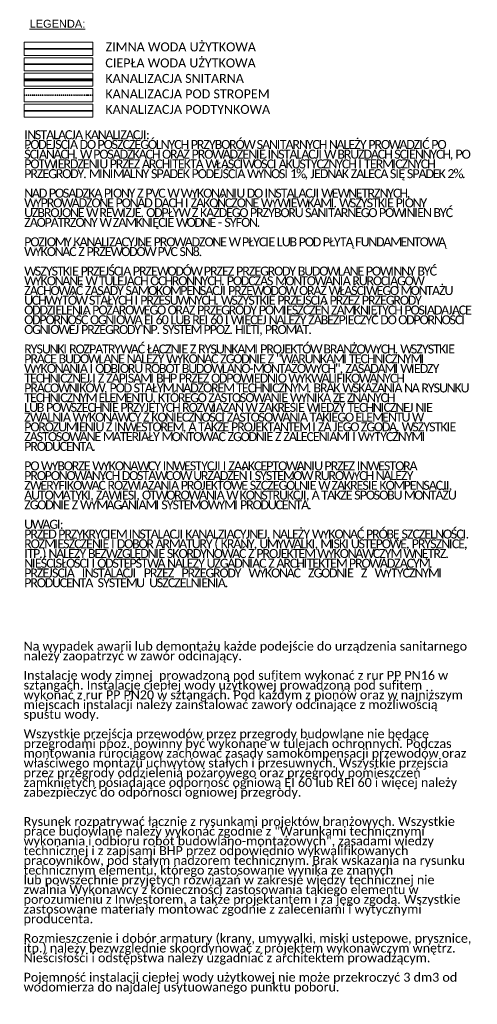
# Model space of a CAD drawing. Header units: millimetres. Extents: x 204754 to 499005, y -178579 to -103222.
# Tile 178 of 178: x 486961 to 499005, y -129139 to -103222. Entities that reach past the tile are written whole.
import ezdxf

# ---------------------------------------------------------------- set-up
doc = ezdxf.new("R2010")
doc.units = ezdxf.units.MM
doc.header["$MEASUREMENT"] = 0
doc.linetypes.add('KRESKAKROPKAX2', pattern=[50.8, 25.4, -12.7, 0, -12.7])
for name, color, linetype, lineweight in [('IS_KS', 34, 'Continuous', 60), ('IS_KS pod stropem', 210, 'KRESKAKROPKAX2', 35), ('IS_KS podtynkowa', 30, 'Continuous', 35), ('P-PIPE-IDEN', 7, 'Continuous', 9), ('SANITARNE-IS-Działka wody ciepłej', 1, 'Continuous', 35), ('SANITARNE-IS-Działka wody zimnej', 5, 'Continuous', 35), ('TK-WK-LEGENDA OPIS', 7, 'Continuous', 9)]:
    doc.layers.add(name, color=color, linetype=linetype, lineweight=lineweight)
doc.styles.add('ARIAL', font='arial.ttf')
doc.styles.add('TK', font='calibri.ttf')

msp = doc.modelspace()

# ---------------------------------------------------------------- linework, layer by layer
at = {"layer": 'IS_KS'}
msp.add_line((487083, -104802), (488885, -104802), dxfattribs=at)
at = {"layer": 'IS_KS pod stropem'}
msp.add_line((487083, -105210), (488885, -105210), dxfattribs=at)
at = {"layer": 'IS_KS podtynkowa'}
msp.add_line((487083, -105617), (488885, -105617), dxfattribs=at)
at = {"layer": 'SANITARNE-IS-Działka wody ciepłej'}
msp.add_line((487083, -104395), (488885, -104395), dxfattribs=at)
at = {"layer": 'SANITARNE-IS-Działka wody zimnej'}
msp.add_line((487083, -103988), (488885, -103988), dxfattribs=at)
at = {"layer": 'TK-WK-LEGENDA OPIS'}
for points in [[(487083, -103816), (488885, -103816), (488885, -104161), (487083, -104161)], [(487083, -104223), (488885, -104223), (488885, -104568), (487083, -104568)], [(487083, -104630), (488885, -104630), (488885, -104975), (487083, -104975)], [(487083, -105037), (488885, -105037), (488885, -105382), (487083, -105382)], [(487083, -105444), (488885, -105444), (488885, -105789), (487083, -105789)]]:
    msp.add_lwpolyline(points, close=True, dxfattribs=at)

# ---------------------------------------------------------------- texts
at = {"layer": 'P-PIPE-IDEN', "insert": (487223, -103225), "char_height": 207.15, "width": 7158.45, "attachment_point": 1, "style": 'ARIAL'}
msp.add_mtext('{\\LLEGENDA:}', dxfattribs=at)
at = {"layer": 'TK-WK-LEGENDA OPIS', "char_height": 236.59, "width": 11806.81, "attachment_point": 1, "line_spacing_factor": 0.65, "style": 'TK'}
for s, insert in [('ZIMNA WODA UŻYTKOWA', (489221, -103820)), ('CIEPŁA WODA UŻYTKOWA\\P', (489215, -104242)), ('KANALIZACJA SNITARNA', (489215, -104649)), ('KANALIZACJA POD STROPEM', (489215, -105056)), ('KANALIZACJA PODTYNKOWA', (489215, -105464))]:
    msp.add_mtext(s, dxfattribs=dict(at, insert=insert))
at = {"layer": 'TK-WK-LEGENDA OPIS', "insert": (487079, -106131), "char_height": 236.595, "width": 11806.81, "attachment_point": 1, "line_spacing_factor": 0.65, "style": 'TK', "bg_fill": 2}
msp.add_mtext('\\pt5441.68;{\\T0.8;INSTALACJA KANALIZACJI:\\PPODEJŚCIA DO POSZCZEGÓLNYCH PRZYBORÓW SANITARNYCH NALEŻY PROWADZIĆ PO ŚCIANACH, W POSADZKACH ORAZ PROWADZENIE INSTALACJI W BRUZDACH ŚCIENNYCH, PO POTWIERDZENIU PRZEZ ARCHITEKTA WŁAŚCIWOŚCI AKUSTYCZNYCH I TERMICZNYCH PRZEGRODY. MINIMALNY SPADEK PODEJŚCIA WYNOSI 1%, JEDNAK ZALECA SIĘ SPADEK 2%.\\P\\PNAD POSADZKĄ PIONY Z PVC W WYKONANIU DO INSTALACJI WEWNĘTRZNYCH, WYPROWADZONE PONAD DACH I ZAKOŃCZONE WYWIEWKAMI. WSZYSTKIE PIONY UZBROJONE W REWIZJE. ODPŁYW Z KAŻDEGO PRZYBORU SANITARNEGO POWINIEN BYĆ ZAOPATRZONY W ZAMKNIĘCIE WODNE - SYFON.\\P          \\PPOZIOMY KANALIZACYJNE PROWADZONE W PŁYCIE LUB POD PŁYTĄ FUNDAMENTOWĄ WYKONAĆ Z PRZEWODÓW PVC SN8. \\P\\PWSZYSTKIE PRZEJŚCIA PRZEWODÓW PRZEZ PRZEGRODY BUDOWLANE POWINNY BYĆ WYKONANE W TULEJACH OCHRONNYCH. PODCZAS MONTOWANIA RUROCIĄGÓW ZACHOWAĆ ZASADY SAMOKOMPENSACJI PRZEWODÓW ORAZ WŁAŚCIWEGO MONTAŻU UCHWYTÓW STAŁYCH I PRZESUWNYCH. WSZYSTKIE PRZEJŚCIA PRZEZ PRZEGRODY ODDZIELENIA POŻAROWEGO ORAZ\\~PRZEGRODY POMIESZCZEŃ ZAMKNIĘTYCH POSIADAJĄCE ODPORNOŚĆ OGNIOWĄ EI 60 LUB REI 60 I WIĘCEJ NALEŻY ZABEZPIECZYĆ DO ODPORNOŚCI OGNIOWEJ PRZEGRODY NP. SYSTEM PPOŻ. HILTI, PROMAT.\\P\\PRYSUNKI ROZPATRYWAĆ ŁĄCZNIE Z RYSUNKAMI PROJEKTÓW BRANŻOWYCH. WSZYSTKIE PRACE BUDOWLANE NALEŻY WYKONAĆ ZGODNIE Z "WARUNKAMI TECHNICZNYMI WYKONANIA I ODBIORU ROBÓT BUDOWLANO-MONTAŻOWYCH", ZASADAMI WIEDZY TECHNICZNEJ I Z ZAPISAMI BHP PRZEZ ODPOWIEDNIO WYKWALIFIKOWANYCH PRACOWNIKÓW, POD STAŁYM NADZOREM TECHNICZNYM. BRAK WSKAZANIA NA RYSUNKU TECHNICZNYM ELEMENTU, KTÓREGO ZASTOSOWANIE WYNIKA ZE ZNANYCH LUB\\~POWSZECHNIE PRZYJĘTYCH ROZWIĄZAŃ W ZAKRESIE WIEDZY TECHNICZNEJ NIE ZWALNIA WYKONAWCY Z KONIECZNOŚCI ZASTOSOWANIA TAKIEGO ELEMENTU W POROZUMIENIU Z INWESTOREM, A TAKŻE PROJEKTANTEM I ZA JEGO ZGODĄ. WSZYSTKIE ZASTOSOWANE MATERIAŁY MONTOWAĆ ZGODNIE Z ZALECENIAMI I WYTYCZNYMI PRODUCENTA.\\P\\PPO WYBORZE WYKONAWCY INWESTYCJI I ZAAKCEPTOWANIU PRZEZ INWESTORA PROPONOWANYCH DOSTAWCÓW URZĄDZEŃ I SYSTEMÓW RUROWYCH NALEŻY ZWERYFIKOWAĆ ROZWIĄZANIA PROJEKTOWE SZCZEGÓLNIE W ZAKRESIE KOMPENSACJI, AUTOMATYKI, ZAWIESI, OTWOROWANIA W KONSTRUKCJI, A TAKŻE SPOSOBU MONTAŻU ZGODNIE Z WYMAGANIAMI SYSTEMOWYMI PRODUCENTA.\\P   \\PUWAGI:\\P\\C0;PRZED PRZYKRYCIEM INSTALACJI KANALZIACYJNEJ, NALEŻY WYKONAĆ PRÓBĘ SZCZELNOŚCI.\\P\\C256;ROZMIESZCZENIE I DOBÓR ARMATURY ( KRANY, UMYWALKI, MISKI USTEPOWE, PRYSZNICE, ITP.) NALEŻY BEZWZGLĘDNIE SKORDYNOWAĆ Z PROJEKTEM WYKONAWCZYM WNĘTRZ. NIEŚCISŁOŚCI I ODSTEPSTWA NALEŻY UZGADNIAC Z ARCHITEKTEM PROWADZĄCYM.\\PPRZEJŚCIA   INSTALACJI   PRZEZ   PRZEGRODY   WYKONAĆ   ZGODNIE   Z   WYTYCZNYMI   PRODUCENTA  SYSTEMU  USZCZELNIENIA.}', dxfattribs=at)

# ---------------------------------------------------------------- next in the draw order: texts
at = {"layer": 'TK-WK-LEGENDA OPIS', "insert": (487065, -119592), "char_height": 236.595, "width": 11806.81, "attachment_point": 1, "line_spacing_factor": 0.65, "style": 'TK'}
msp.add_mtext('{\\C7;Na wypadek awarii lub demontażu każde podejście do urządzenia sanitarnego należy zaopatrzyć w zawór odcinający.\\P\\PInstalacje wody zimnej  prowadzoną pod sufitem wykonać z rur PP PN16 w sztangach. Instalacje ciepłej wody użytkowej prowadzoną pod sufitem wykonać z rur PP PN20 w sztangach. Pod każdym z pionów oraz w najniższym miejscach instalacji należy zainstalować zawory odcinające z możliwością spustu wody.\\P\\PWszystkie przejścia przewodów przez przegrody budowlane nie będące przegrodami ppoż. powinny być wykonane w tulejach ochronnych. Podczas montowania rurociągów zachować zasady samokompensacji przewodów oraz właściwego montażu uchwytów stałych i przesuwnych. Wszystkie przejścia przez przegrody oddzielenia pożarowego oraz\\~przegrody pomieszczeń zamkniętych posiadające odporność ogniową EI 60 lub REI 60 i więcej należy zabezpieczyć do odporności ogniowej przegrody.\\P\\P\\PRysunek rozpatrywać łącznie z rysunkami projektów branżowych. Wszystkie prace budowlane należy wykonać zgodnie z "Warunkami technicznymi wykonania i odbioru robót budowlano-montażowych", zasadami wiedzy technicznej i z zapisami BHP przez odpowiednio wykwalifikowanych pracowników, pod stałym nadzorem technicznym. Brak wskazania na rysunku technicznym elementu, którego zastosowanie wynika ze znanych lub\\~powszechnie przyjętych rozwiązań w zakresie wiedzy technicznej nie zwalnia Wykonawcy z konieczności zastosowania takiego elementu w porozumieniu z Inwestorem, a także projektantem i za jego zgodą. Wszystkie zastosowane materiały montować zgodnie z zaleceniami i wytycznymi producenta.    \\P\\PRozmieszczenie i dobór armatury (krany, umywalki, miski ustępowe, prysznice, itp.) należy bezwzględnie skoordynować z projektem wykonawczym wnętrz. Nieścisłości i odstępstwa należy uzgadniać z architektem prowadzącym.\\P\\PPojemność instalacji ciepłej wody użytkowej nie może przekroczyć 3 dm3 od wodomierza do najdalej usytuowanego punktu poboru.}', dxfattribs=at)

doc.saveas('drawing.dxf')
